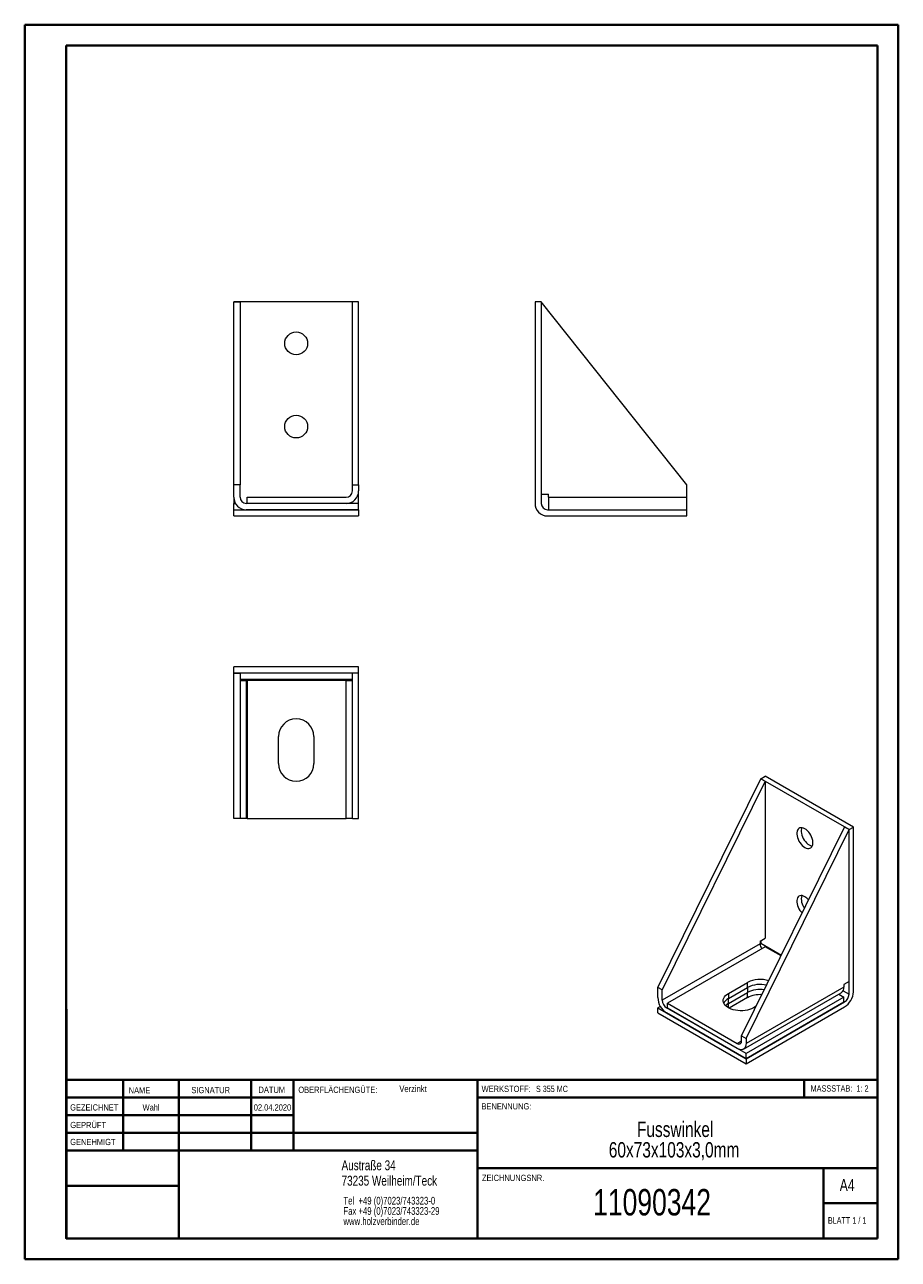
# Model space of a CAD drawing. Header units: millimetres. Extents: x 0 to 210, y 0 to 297.
import ezdxf

# ---------------------------------------------------------------- set-up
doc = ezdxf.new("R2010")
doc.units = ezdxf.units.MM
doc.styles.add('SLDTEXTSTYLE0', font='TXT', dxfattribs={"width": 0.75})
doc.styles.add('SLDTEXTSTYLE1', font='TXT', dxfattribs={"width": 0.681818})
doc.styles.add('SLDTEXTSTYLE2', font='TXT', dxfattribs={"width": 0.7})
doc.styles.add('SLDTEXTSTYLE3', font='TXT', dxfattribs={"width": 0.6875})

# ---------------------------------------------------------------- blocks, each defined once
blk = doc.blocks.new('SW_NOTE_0')
at = {"color": 0, "linetype": 'Continuous', "lineweight": 0, "char_height": 1.8521, "attachment_point": 1, "style": 'SLDTEXTSTYLE0'}
for s, insert in [('Tel  +49 (0)7023/743323-0', (0, 2.39)), ('Fax +49 (0)7023/743323-29', (0, -0.08)), ('www.holzverbinder.de', (0, -2.55))]:
    blk.add_mtext(s, dxfattribs=dict(at, insert=insert))
blk = doc.blocks.new('SW_NOTE_1')
at = {"color": 0, "linetype": 'Continuous', "lineweight": 0, "attachment_point": 2, "style": 'SLDTEXTSTYLE0'}
for s, insert, char_height in [('Fusswinkel', (11.81, 4.77), 3.704), ('60x73x103x3,0mm', (11.55, -0.16), 3.7042)]:
    blk.add_mtext(s, dxfattribs=dict(at, insert=insert, char_height=char_height))

msp = doc.modelspace()

# ---------------------------------------------------------------- linework, layer by layer
at = {"color": 7, "linetype": 'Continuous', "lineweight": 40}
for p, q in [((0.08, 0.21), (0.08, 297.21)), ((0.08, 297.21), (210.08, 297.21)), ((210.08, 0.21), (210.08, 297.21)), ((210.08, 292.21), (210.08, 297.21)), ((10.08, 292.21), (205.08, 292.21)), ((10.08, 5.21), (10.08, 292.21)), ((205.08, 5.21), (205.08, 292.21)), ((10.11, 60.37), (10.11, 5.12)), ((205.08, 43.37), (10.11, 43.37)), ((23.71, 43.37), (23.71, 26.37)), ((37.1, 43.37), (37.1, 5.12)), ((54.51, 43.37), (54.51, 26.37)), ((64.71, 26.37), (64.71, 43.37)), ((108.91, 43.37), (108.91, 5.12)), ((187.47, 39.12), (187.47, 43.37)), ((64.71, 39.1), (10.11, 39.1)), ((205.08, 39.12), (108.91, 39.12)), ((64.71, 34.87), (10.11, 34.87)), ((108.91, 30.62), (10.11, 30.62)), ((108.91, 26.37), (10.11, 26.37)), ((108.91, 22.12), (205.08, 22.12)), ((192.08, 5.21), (192.08, 22.21)), ((37.1, 17.87), (10.11, 17.87)), ((10.11, 13.71), (10.08, 13.71)), ((205.08, 13.71), (192.08, 13.71)), ((10.11, 9.46), (10.08, 9.46)), ((10.08, 5.21), (205.08, 5.21)), ((205.08, 5.21), (180.99, 5.21)), ((0.08, 0.21), (210.08, 0.21))]:
    msp.add_line(p, q, dxfattribs=at)
at = {"color": 7, "linetype": 'Continuous', "lineweight": 15}
for p, q in [((80.34, 230.54), (50.34, 230.54)), ((50.34, 186.54), (50.34, 230.54)), ((50.34, 230.54), (51.84, 230.54)), ((51.84, 230.54), (51.84, 186.54)), ((78.84, 186.54), (78.84, 230.54)), ((80.34, 230.54), (78.84, 230.54)), ((80.34, 186.54), (80.34, 230.54)), ((122.75, 230.54), (122.75, 182.04)), ((124.25, 230.54), (122.75, 230.54)), ((124.25, 230.54), (124.25, 182.04)), ((124.25, 230.54), (124.25, 184.29)), ((159.25, 186.54), (124.25, 230.54)), ((51.84, 186.54), (50.34, 186.54)), ((50.34, 183.54), (50.34, 186.54)), ((51.84, 183.54), (51.84, 186.54)), ((78.84, 186.54), (80.34, 186.54)), ((78.84, 185.04), (78.84, 186.54)), ((80.34, 186.54), (80.34, 185.04)), ((80.34, 182.04), (80.34, 185.04)), ((124.25, 184.29), (126, 184.29)), ((126, 183.54), (126, 184.29)), ((159.25, 183.54), (159.25, 186.54)), ((50.34, 183.54), (50.34, 182.04)), ((50.34, 180.54), (50.34, 182.04)), ((50.34, 182.04), (50.74, 182.04)), ((80.34, 182.04), (53.34, 182.04)), ((53.59, 182.04), (53.59, 183.54)), ((53.59, 183.54), (77.34, 183.54)), ((77.34, 182.04), (53.59, 182.04)), ((80.34, 180.54), (80.34, 182.04)), ((126, 183.54), (159.25, 183.54)), ((126, 183.54), (126, 180.54)), ((159.25, 180.54), (159.25, 183.54)), ((50.34, 179.04), (50.34, 180.54)), ((50.34, 180.54), (80.34, 180.54)), ((50.34, 179.04), (80.34, 179.04)), ((80.34, 180.54), (53.34, 180.54)), ((80.34, 180.54), (80.34, 179.04)), ((125.75, 180.54), (159.25, 180.54)), ((125.75, 179.04), (159.25, 179.04)), ((159.25, 179.04), (159.25, 180.54)), ((80.34, 142.72), (50.34, 142.72)), ((50.34, 141.22), (50.34, 142.72)), ((80.34, 141.22), (80.34, 142.72)), ((80.34, 141.22), (50.34, 141.22)), ((50.34, 106.22), (50.34, 141.22)), ((50.34, 141.22), (51.84, 141.22)), ((51.84, 141.22), (51.84, 106.22)), ((78.84, 139.72), (51.84, 139.72)), ((78.84, 106.22), (78.84, 141.22)), ((80.34, 141.22), (78.84, 141.22)), ((80.34, 106.22), (80.34, 141.22)), ((51.84, 139.47), (53.34, 139.47)), ((53.34, 139.47), (53.34, 106.22)), ((53.34, 139.47), (53.59, 139.47)), ((53.59, 139.47), (53.59, 106.22)), ((77.34, 139.47), (53.59, 139.47)), ((77.34, 106.22), (77.34, 139.47)), ((77.34, 139.47), (78.84, 139.47)), ((61.09, 119.47), (61.09, 125.97)), ((69.59, 125.97), (69.59, 119.47)), ((177.01, 115.83), (178.08, 116.44)), ((199.29, 104.19), (178.08, 116.44)), ((152.27, 65.61), (177.01, 115.83)), ((178.08, 115.22), (153.33, 65)), ((198.23, 103.58), (177.01, 115.83)), ((177.01, 115.83), (178.08, 115.22)), ((178.08, 115.22), (178.08, 77.45)), ((51.84, 106.22), (50.34, 106.22)), ((53.34, 106.22), (51.84, 106.22)), ((53.59, 106.22), (53.34, 106.22)), ((53.59, 106.22), (77.34, 106.22)), ((78.84, 106.22), (77.34, 106.22)), ((78.84, 106.22), (80.34, 106.22)), ((172.42, 53.98), (197.17, 104.19)), ((198.23, 103.58), (197.17, 104.19)), ((198.23, 103.58), (199.29, 104.19)), ((199.29, 64.59), (199.29, 104.19)), ((173.48, 53.37), (198.23, 103.58)), ((198.23, 67.04), (198.23, 103.58)), ((198.23, 63.98), (198.23, 103.58)), ((176.84, 76.74), (178.08, 77.45)), ((176.84, 76.12), (153.33, 62.55)), ((178.08, 75.41), (154.56, 61.84)), ((176.84, 76.74), (176.84, 76.12)), ((177.01, 76.84), (177.01, 76.23)), ((177.01, 76.23), (181.97, 73.36)), ((181.89, 73.2), (178.08, 75.41)), ((153.33, 65), (152.27, 65.61)), ((152.27, 63.16), (152.27, 65.61)), ((169.24, 64.18), (173.83, 66.84)), ((169.24, 62.96), (173.83, 65.61)), ((196.99, 65.71), (173.48, 52.14)), ((173.83, 65.61), (173.83, 66.84)), ((173.83, 65.61), (173.83, 64.39)), ((198.23, 67.04), (196.99, 66.33)), ((196.99, 66.33), (196.99, 65.71)), ((153.33, 62.55), (153.33, 65)), ((169.24, 61.73), (173.83, 64.39)), ((169.24, 64.18), (169.24, 62.96)), ((169.24, 61.73), (169.24, 62.96)), ((173.83, 63.16), (169.42, 60.61)), ((172.86, 50.77), (196.37, 64.34)), ((196.99, 63.26), (173.48, 49.69)), ((173.83, 63.16), (173.83, 64.39)), ((195.75, 63.98), (196.99, 63.26)), ((196.8, 64.8), (198.23, 63.98)), ((196.99, 62.04), (196.99, 63.26)), ((152.89, 61.07), (152.27, 60.71)), ((152.27, 60.71), (173.48, 48.47)), ((152.27, 59.49), (152.27, 60.71)), ((152.27, 59.49), (173.48, 47.24)), ((154.56, 60.82), (154.39, 60.71)), ((173.48, 49.69), (154.39, 60.71)), ((173.48, 48.47), (154.39, 59.49)), ((154.56, 60.61), (154.56, 61.84)), ((154.56, 61.84), (171.36, 52.14)), ((171.36, 50.92), (154.56, 60.61)), ((169.24, 60.71), (169.24, 61.73)), ((173.48, 48.47), (197.17, 62.14)), ((196.99, 62.04), (173.48, 48.47)), ((173.48, 47.24), (197.17, 60.92)), ((175.93, 61.11), (175.25, 60.71)), ((197.17, 62.14), (196.99, 62.24)), ((172.42, 53.98), (173.48, 53.37)), ((172.42, 52.75), (172.42, 53.98)), ((171.36, 52.14), (172.42, 52.75)), ((173.48, 53.37), (173.48, 52.14)), ((173.48, 48.47), (173.48, 49.69)), ((173.48, 48.47), (173.48, 47.24))]:
    msp.add_line(p, q, dxfattribs=at)
at = {"color": 7, "linetype": 'Continuous', "lineweight": 0}
for p, q in [((64.71, 39.12), (10.11, 39.12)), ((23.71, 5.21), (23.71, 5.12)), ((54.51, 5.21), (54.51, 5.12))]:
    msp.add_line(p, q, dxfattribs=at)
at = {"color": 7, "linetype": 'Continuous', "lineweight": 15, "flags": 128}
for points in [[(187.62, 103.78), (187.3, 103.94), (186.99, 104.03), (186.7, 104.05), (186.43, 104), (186.19, 103.89), (185.99, 103.71), (185.84, 103.47), (185.74, 103.18), (185.68, 102.84), (185.68, 102.47), (185.74, 102.08), (185.84, 101.66), (185.99, 101.25), (186.19, 100.84), (186.43, 100.46), (186.7, 100.1), (186.99, 99.78), (187.3, 99.51), (187.62, 99.29), (187.94, 99.14), (188.25, 99.05), (188.55, 99.03), (188.82, 99.08), (189.05, 99.19), (189.25, 99.37), (189.4, 99.61), (189.51, 99.9), (189.56, 100.23), (189.56, 100.61), (189.51, 101), (189.4, 101.41), (189.25, 101.83), (189.05, 102.23), (188.82, 102.62), (188.55, 102.98), (188.25, 103.3), (187.94, 103.57), (187.62, 103.78)], [(186.88, 104.04), (186.8, 103.79), (186.74, 103.46), (186.74, 103.08), (186.8, 102.69), (186.9, 102.28), (187.05, 101.86), (187.25, 101.46), (187.49, 101.07), (187.76, 100.71), (188.05, 100.39), (188.36, 100.12), (188.68, 99.91), (189, 99.75), (189.31, 99.66), (189.42, 99.65)], [(187.62, 87.45), (187.3, 87.61), (186.99, 87.7), (186.7, 87.72), (186.43, 87.67), (186.19, 87.55), (185.99, 87.38), (185.84, 87.14), (185.74, 86.85), (185.68, 86.51), (185.68, 86.14), (185.74, 85.75), (185.84, 85.33), (185.99, 84.92), (186.19, 84.51), (186.43, 84.13), (186.7, 83.77), (186.96, 83.48)], [(175.25, 60.71), (174.81, 60.49), (174.32, 60.31), (173.8, 60.17), (173.25, 60.06), (172.68, 60.01), (172.1, 60), (171.52, 60.03), (170.96, 60.11), (170.42, 60.23), (169.91, 60.4), (169.45, 60.6), (169.04, 60.84), (168.69, 61.1), (168.4, 61.39), (168.19, 61.71), (168.05, 62.03), (167.99, 62.36), (168.01, 62.7), (168.11, 63.03), (168.29, 63.35), (168.54, 63.65), (168.86, 63.93), (169.24, 64.18)], [(168.56, 61.22), (168.86, 61.48), (169.24, 61.73)], [(169.24, 61.73), (168.86, 61.48), (168.56, 61.22)], [(173.48, 52.14), (173.45, 51.77), (173.38, 51.44), (173.25, 51.16), (173.07, 50.94), (172.86, 50.77), (172.61, 50.66), (172.32, 50.63), (172.01, 50.66), (171.69, 50.76), (171.36, 50.92)]]:
    msp.add_lwpolyline(points, dxfattribs=at)
at = {"color": 7, "linetype": 'Continuous', "lineweight": 15}
for centre in [(65.34, 220.54), (65.34, 200.54)]:
    msp.add_circle(centre, 2.75, dxfattribs=at)
for centre, radius, start, end in [((77.34, 185.04), 3, 270, 0), ((77.34, 185.04), 1.5, 270, 0), ((53.34, 183.54), 3, 180, 270), ((53.34, 183.54), 1.5, 180, 270), ((125.75, 182.04), 3, 180, 270), ((125.75, 182.04), 1.5, 180, 270), ((65.34, 125.97), 4.25, 0, 180), ((65.34, 119.47), 4.25, 180, 0), ((190.25, 86.84), 3.48, 165.5033, 218.8253), ((185.81, 84.43), 3.52, 39.3705, 58.9947), ((179.1, 76.22), 2.26, 182.4866, 214.8779), ((175.09, 76.26), 1.93, 341.0541, 358.9072), ((176.86, 60.93), 6.63, 71.649, 117.1612), ((176.85, 59.74), 6.6, 76.2765, 117.2128), ((176.86, 59.7), 6.64, 76.3975, 117.0918), ((195.53, 65.55), 1.47, 304.8612, 6.4509), ((156.84, 63.35), 4.58, 182.3869, 237.6131), ((155.63, 62.66), 2.31, 182.6055, 237.3945), ((170.43, 60.67), 2.58, 117.4844, 153.1412), ((176.83, 58.58), 6.54, 80.8802, 117.307), ((176.76, 57.63), 6.25, 85.1202, 117.9046), ((194.72, 64.78), 4.58, 302.3869, 357.6131), ((195.93, 64.08), 2.31, 302.6055, 357.3945), ((171.77, 52.65), 0.655, 230.7967, 9.214)]:
    msp.add_arc(centre, radius, start, end, dxfattribs=at)

# ---------------------------------------------------------------- block references
at = {"color": 7, "linetype": 'Continuous', "lineweight": 0}
for name, p in [('SW_NOTE_1', (144.63, 28.57)), ('SW_NOTE_0', (76.7, 12.85))]:
    msp.add_blockref(name, p, dxfattribs=at)

# ---------------------------------------------------------------- texts
for s, insert, char_height, attachment_point, style in [('NAME', (25.07, 41.62), 1.5, 1, 'SLDTEXTSTYLE0'), ('SIGNATUR', (40.14, 41.68), 1.5, 1, 'SLDTEXTSTYLE0'), ('DATUM', (56.28, 41.74), 1.5, 1, 'SLDTEXTSTYLE0'), ('OBERFLÄCHENGÜTE:', (65.86, 41.74), 1.5, 1, 'SLDTEXTSTYLE0'), ('Verzinkt', (90.14, 42.03), 1.587, 1, 'SLDTEXTSTYLE0'), ('WERKSTOFF:', (109.91, 41.96), 1.5, 1, 'SLDTEXTSTYLE0'), ('S 355 MC', (122.99, 41.96), 1.5, 1, 'SLDTEXTSTYLE3'), ('MASSSTAB:  1: 2', (188.99, 42.07), 1.5, 1, 'SLDTEXTSTYLE2'), ('GEZEICHNET', (11, 37.51), 1.5, 1, 'SLDTEXTSTYLE0'), ('Wahl', (30.46, 37.5), 1.499, 2, 'SLDTEXTSTYLE0'), ('02.04.2020', (59.64, 37.5), 1.499, 2, 'SLDTEXTSTYLE0'), ('BENENNUNG:', (109.88, 37.77), 1.5, 1, 'SLDTEXTSTYLE0'), ('GEPRÜFT', (11.03, 33.28), 1.5, 1, 'SLDTEXTSTYLE0'), ('GENEHMIGT', (11.02, 29.19), 1.5, 1, 'SLDTEXTSTYLE0'), ('Austraße 34', (76.25, 24.02), 2.3813, 1, 'SLDTEXTSTYLE0'), ('73235 Weilheim/Teck', (76.25, 20.32), 2.3813, 1, 'SLDTEXTSTYLE0'), ('ZEICHNUNGSNR.', (110, 20.55), 1.5, 1, 'SLDTEXTSTYLE0'), ('A4', (196, 19.52), 2.91, 1, 'SLDTEXTSTYLE0'), ('11090342', (150.89, 17.12), 6.35, 2, 'SLDTEXTSTYLE0'), ('BLATT 1 / 1', (193.16, 10.36), 1.5875, 1, 'SLDTEXTSTYLE1')]:
    msp.add_mtext(s, dxfattribs=dict(at, insert=insert, char_height=char_height, attachment_point=attachment_point, style=style))

doc.saveas('drawing.dxf')
